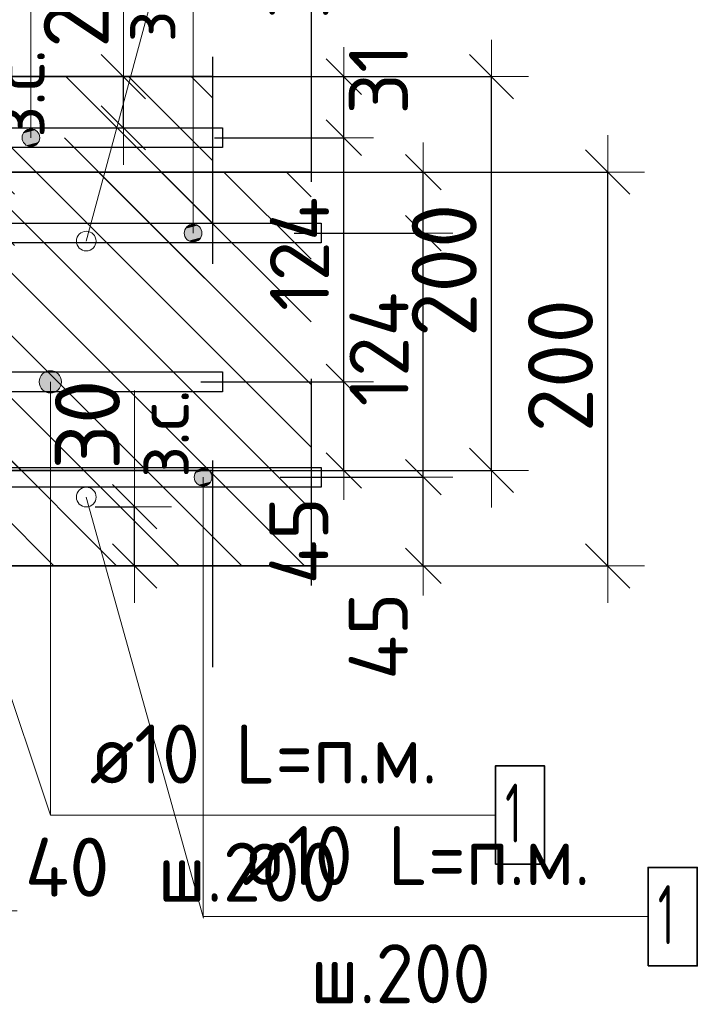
# Model space of a CAD drawing. Header units: metres. Extents: x -38 to 93, y -15 to 21.
# Tile 135 of 195: x 72.481 to 72.825, y 6.161 to 6.661. Entities that reach past the tile are written whole.
import ezdxf

# ---------------------------------------------------------------- set-up
doc = ezdxf.new("R2010")
doc.units = ezdxf.units.M
doc.header["$PDMODE"] = 65
doc.linetypes.add('______4', pattern=[0.135, 0.105, -0.03])
for name, color, linetype, lineweight in [('XR$3$Арм. стержнями верхней зоны', 180, 'Continuous', 35), ('XR$3$Арм. стержнями нижней зоны', 180, 'Continuous', 35), ('XR$3$Арм.стержн. Арматура края', 96, 'Continuous', 35), ('XR$3$ВК__отв в полу 1-2 эт', 220, 'Continuous', 25), ('XR$3$Размерная линия (1)', 7, 'Continuous', 13), ('XR$3$Размерная линия_ общее', 7, 'Continuous', 13), ('XR$5$Арм. стержнями верхней зоны', 180, 'Continuous', 35), ('XR$5$Арм. стержнями нижней зоны', 180, 'Continuous', 35), ('XR$5$Арм.стержн. Арматура края', 96, 'Continuous', 35), ('XR$5$Размерная линия (1)', 7, 'Continuous', 13), ('XR$5$Размерная линия_ общее', 7, 'Continuous', 13)]:
    doc.layers.add(name, color=color, linetype=linetype, lineweight=lineweight)
doc.styles.add('ISOCPEUR', font='txt')
doc.dimstyles.new('DIMSTYLE_10', dxfattribs={"dimtxt": 0.033, "dimasz": 0.0375, "dimexe": 0, "dimexo": 0, "dimgap": 0.0165, "dimtad": 2, "dimdec": 0, "dimlfac": 1000, "dimrnd": 1, "dimzin": 12, "dimdsep": 46, "dimtxsty": 'ISOCPEUR', "dimblk1": 'ALL_ML_STRICH', "dimblk2": 'ALL_ML_STRICH', "dimsah": 1, "dimcen": 0, "dimclrd": 7, "dimclre": 256, "dimclrt": 7, "dimadec": 0, "dimazin": 0, "dimtfac": 1, "dimtdec": 0, "dimtix": 1, "dimtmove": 2, "dimatfit": 3, "dimfxl": 0, "dimtvp": 1.2, "dimtzin": 0, "dimlwd": 0, "dimlwe": -3, "dimarcsym": 0})
doc.dimstyles.new('DIMSTYLE_12', dxfattribs={"dimtxt": 0.03, "dimasz": 0.03, "dimexe": 0, "dimexo": 0, "dimgap": 0.015, "dimtad": 2, "dimdec": 0, "dimlfac": 1000, "dimrnd": 1, "dimzin": 12, "dimdsep": 46, "dimtxsty": 'ISOCPEUR', "dimblk1": 'ALL_ML_STRICH', "dimblk2": 'ALL_ML_STRICH', "dimsah": 1, "dimcen": 0, "dimclrd": 7, "dimclre": 256, "dimclrt": 7, "dimadec": 0, "dimazin": 0, "dimtfac": 1, "dimtdec": 0, "dimtix": 1, "dimtmove": 2, "dimatfit": 3, "dimfxl": 0, "dimtzin": 0, "dimlwd": 0, "dimlwe": -3, "dimarcsym": 0})
doc.dimstyles.new('DIMSTYLE_14', dxfattribs={"dimtxt": 0.03, "dimasz": 0.03, "dimexe": 0, "dimexo": 0, "dimgap": 0.015, "dimtad": 2, "dimdec": 0, "dimlfac": 1000, "dimrnd": 1, "dimzin": 12, "dimdsep": 46, "dimtxsty": 'ISOCPEUR', "dimblk1": 'ALL_ML_STRICH', "dimblk2": 'ALL_ML_STRICH', "dimsah": 1, "dimcen": 0, "dimclrd": 7, "dimclre": 256, "dimclrt": 7, "dimadec": 0, "dimazin": 0, "dimtfac": 1, "dimtdec": 0, "dimtix": 1, "dimtmove": 2, "dimatfit": 3, "dimfxl": 0, "dimtvp": 1.2, "dimtzin": 0, "dimlwd": 0, "dimlwe": -3, "dimarcsym": 0})
doc.dimstyles.new('DIMSTYLE_8', dxfattribs={"dimtxt": 0.033, "dimasz": 0.0375, "dimexe": 0, "dimexo": 0, "dimgap": 0.0165, "dimtad": 2, "dimdec": 0, "dimlfac": 1000, "dimrnd": 1, "dimzin": 12, "dimdsep": 46, "dimtxsty": 'ISOCPEUR', "dimblk1": 'ALL_ML_STRICH', "dimblk2": 'ALL_ML_STRICH', "dimsah": 1, "dimcen": 0, "dimclrd": 7, "dimclre": 256, "dimclrt": 7, "dimadec": 0, "dimazin": 0, "dimtfac": 1, "dimtdec": 0, "dimtix": 1, "dimtmove": 2, "dimatfit": 3, "dimfxl": 0, "dimtzin": 0, "dimlwd": 0, "dimlwe": -3, "dimarcsym": 0})
pattern_1 = [(135, (0, 0), (-0.031819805, -0.031819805), [0.4, -0.05, 0, -0.05]), (135, (-0.01591, -0.01591), (-0.031819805, -0.031819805), [0.8, -0.1, 0.1, -0.1])]

# ---------------------------------------------------------------- blocks, each defined once
blk = doc.blocks.new('ALL_ML_STRICH')
at = {"color": 0, "linetype": 'ByBlock', "lineweight": -2}
for p, q in [((0, -0.5), (0, 0.5)), ((-0.3, -0.3), (0.3, 0.3)), ((-1, 0), (0.5, 0))]:
    blk.add_line(p, q, dxfattribs=at)
blk = doc.blocks.new('*D96')
at = {"layer": 'DEFPOINTS', "color": 7, "linetype": 'Continuous', "lineweight": 13, "transparency": 33554687}
for p in [(72.42436, 6.32345), (72.46432, 6.28345), (72.42436, 6.20821)]:
    blk.add_point(p, dxfattribs=at)
at = {"layer": 'XR$3$Размерная линия (1)', "color": 9, "linetype": 'Continuous', "lineweight": -2, "true_color": 0xc7c7c7, "transparency": 33554687}
for p, q in [((72.42436, 6.30345), (72.42436, 6.20821)), ((72.46432, 6.26345), (72.46432, 6.20821))]:
    blk.add_line(p, q, dxfattribs=at)
at = {"layer": 'XR$3$Размерная линия (1)', "color": 7, "linetype": 'Continuous', "lineweight": -2, "transparency": 33554687}
blk.add_line((72.42436, 6.20821), (72.46432, 6.20821), dxfattribs=at)
at = {"layer": 'XR$3$Размерная линия (1)', "color": 7, "linetype": 'Continuous', "lineweight": 13, "transparency": 33554687, "xscale": 0.03, "yscale": 0.03, "zscale": 0.03, "rotation": 180}
blk.add_blockref('ALL_ML_STRICH', (72.42436, 6.20821), dxfattribs=at)
at = {"layer": 'XR$3$Размерная линия (1)', "color": 7, "linetype": 'Continuous', "lineweight": 13, "transparency": 33554687, "xscale": 0.03, "yscale": 0.03, "zscale": 0.03}
blk.add_blockref('ALL_ML_STRICH', (72.46432, 6.20821), dxfattribs=at)
at = {"layer": 'XR$3$Размерная линия (1)', "color": 7, "linetype": 'Continuous', "lineweight": 13, "transparency": 33554687, "insert": (72.50466, 6.23041), "char_height": 0.03, "width": 0.06, "attachment_point": 5, "style": 'ISOCPEUR'}
blk.add_mtext('\\A1;{40}', dxfattribs=at)
blk = doc.blocks.new('*D119')
at = {"layer": 'DEFPOINTS', "color": 7, "linetype": 'Continuous', "lineweight": 13, "transparency": 33554687}
for p in [(72.60766, 6.58345), (72.60766, 6.38345), (72.7792, 6.38345)]:
    blk.add_point(p, dxfattribs=at)
at = {"layer": 'XR$3$Размерная линия_ общее', "color": 253, "linetype": 'Continuous', "lineweight": -2, "true_color": 0xa0a0a0, "transparency": 33554687}
for p, q in [((72.62766, 6.58345), (72.7792, 6.58345)), ((72.62766, 6.38345), (72.7792, 6.38345))]:
    blk.add_line(p, q, dxfattribs=at)
at = {"layer": 'XR$3$Размерная линия_ общее', "color": 7, "linetype": 'Continuous', "lineweight": -2, "transparency": 33554687}
blk.add_line((72.7792, 6.38345), (72.7792, 6.58345), dxfattribs=at)
at = {"layer": 'XR$3$Размерная линия_ общее', "color": 7, "linetype": 'Continuous', "lineweight": 13, "transparency": 33554687, "xscale": 0.0375, "yscale": 0.0375, "zscale": 0.0375}
for p, rotation in [((72.7792, 6.58345), 90), ((72.7792, 6.38345), 270)]:
    blk.add_blockref('ALL_ML_STRICH', p, dxfattribs=dict(at, rotation=rotation))
at = {"layer": 'XR$3$Размерная линия_ общее', "color": 7, "linetype": 'Continuous', "lineweight": 13, "transparency": 33554687, "insert": (72.7552, 6.4851), "char_height": 0.033, "width": 0.099, "attachment_point": 5, "rotation": 90, "style": 'ISOCPEUR'}
blk.add_mtext('\\A1;{200}', dxfattribs=at)
blk = doc.blocks.new('*D176')
at = {"layer": 'DEFPOINTS', "color": 7, "linetype": 'Continuous', "lineweight": 13, "transparency": 33554687}
for p in [(72.59287, 6.42845), (72.60572, 6.38345), (72.68553, 6.38345)]:
    blk.add_point(p, dxfattribs=at)
at = {"layer": 'XR$3$Размерная линия (1)', "color": 9, "linetype": 'Continuous', "lineweight": -2, "true_color": 0xc7c7c7, "transparency": 33554687}
for p, q in [((72.61287, 6.42845), (72.68553, 6.42845)), ((72.62572, 6.38345), (72.68553, 6.38345))]:
    blk.add_line(p, q, dxfattribs=at)
at = {"layer": 'XR$3$Размерная линия (1)', "color": 7, "linetype": 'Continuous', "lineweight": -2, "transparency": 33554687}
blk.add_line((72.68553, 6.38345), (72.68553, 6.42845), dxfattribs=at)
at = {"layer": 'XR$3$Размерная линия (1)', "color": 7, "linetype": 'Continuous', "lineweight": 13, "transparency": 33554687, "xscale": 0.03, "yscale": 0.03, "zscale": 0.03}
for p, rotation in [((72.68553, 6.42845), 90), ((72.68553, 6.38345), 270)]:
    blk.add_blockref('ALL_ML_STRICH', p, dxfattribs=dict(at, rotation=rotation))
at = {"layer": 'XR$3$Размерная линия (1)', "color": 7, "linetype": 'Continuous', "lineweight": 13, "transparency": 33554687, "insert": (72.66267, 6.34771), "char_height": 0.03, "width": 0.06, "attachment_point": 5, "rotation": 90, "style": 'ISOCPEUR'}
blk.add_mtext('\\A1;{45}', dxfattribs=at)
blk = doc.blocks.new('*D177')
at = {"layer": 'DEFPOINTS', "color": 7, "linetype": 'Continuous', "lineweight": 13, "transparency": 33554687}
for p in [(72.5999, 6.55245), (72.59287, 6.42845), (72.68553, 6.42845)]:
    blk.add_point(p, dxfattribs=at)
at = {"layer": 'XR$3$Размерная линия (1)', "color": 9, "linetype": 'Continuous', "lineweight": -2, "true_color": 0xc7c7c7, "transparency": 33554687}
for p, q in [((72.6199, 6.55245), (72.68553, 6.55245)), ((72.61287, 6.42845), (72.68553, 6.42845))]:
    blk.add_line(p, q, dxfattribs=at)
at = {"layer": 'XR$3$Размерная линия (1)', "color": 7, "linetype": 'Continuous', "lineweight": -2, "transparency": 33554687}
blk.add_line((72.68553, 6.42845), (72.68553, 6.55245), dxfattribs=at)
at = {"layer": 'XR$3$Размерная линия (1)', "color": 7, "linetype": 'Continuous', "lineweight": 13, "transparency": 33554687, "xscale": 0.03, "yscale": 0.03, "zscale": 0.03}
for p, rotation in [((72.68553, 6.55245), 90), ((72.68553, 6.42845), 270)]:
    blk.add_blockref('ALL_ML_STRICH', p, dxfattribs=dict(at, rotation=rotation))
at = {"layer": 'XR$3$Размерная линия (1)', "color": 7, "linetype": 'Continuous', "lineweight": 13, "transparency": 33554687, "insert": (72.66303, 6.49345), "char_height": 0.03, "width": 0.09, "attachment_point": 5, "rotation": 90, "style": 'ISOCPEUR'}
blk.add_mtext('\\A1;{124}', dxfattribs=at)
blk = doc.blocks.new('*D178')
at = {"layer": 'DEFPOINTS', "color": 7, "linetype": 'Continuous', "lineweight": 13, "transparency": 33554687}
for p in [(72.58203, 6.58345), (72.5999, 6.55245), (72.68553, 6.55245)]:
    blk.add_point(p, dxfattribs=at)
at = {"layer": 'XR$3$Размерная линия (1)', "color": 9, "linetype": 'Continuous', "lineweight": -2, "true_color": 0xc7c7c7, "transparency": 33554687}
for p, q in [((72.60203, 6.58345), (72.68553, 6.58345)), ((72.6199, 6.55245), (72.68553, 6.55245))]:
    blk.add_line(p, q, dxfattribs=at)
at = {"layer": 'XR$3$Размерная линия (1)', "color": 7, "linetype": 'Continuous', "lineweight": -2, "transparency": 33554687}
blk.add_line((72.68553, 6.55245), (72.68553, 6.58345), dxfattribs=at)
at = {"layer": 'XR$3$Размерная линия (1)', "color": 7, "linetype": 'Continuous', "lineweight": 13, "transparency": 33554687, "xscale": 0.03, "yscale": 0.03, "zscale": 0.03}
for p, rotation in [((72.68553, 6.58345), 90), ((72.68553, 6.55245), 270)]:
    blk.add_blockref('ALL_ML_STRICH', p, dxfattribs=dict(at, rotation=rotation))
at = {"layer": 'XR$3$Размерная линия (1)', "color": 7, "linetype": 'Continuous', "lineweight": 13, "transparency": 33554687, "insert": (72.66279, 6.63074), "char_height": 0.03, "width": 0.06, "attachment_point": 5, "rotation": 90, "style": 'ISOCPEUR'}
blk.add_mtext('\\A1;{31}', dxfattribs=at)
blk = doc.blocks.new('*D179')
at = {"layer": 'DEFPOINTS', "color": 7, "linetype": 'Continuous', "lineweight": 13, "transparency": 33554687}
for p in [(72.42673, 6.58345), (72.42673, 6.55745), (72.46671, 6.55745)]:
    blk.add_point(p, dxfattribs=at)
at = {"layer": 'XR$3$Размерная линия_ общее', "color": 253, "linetype": 'Continuous', "lineweight": -2, "true_color": 0xa0a0a0, "transparency": 33554687}
for p, q in [((72.44673, 6.58345), (72.46671, 6.58345)), ((72.44673, 6.55745), (72.46671, 6.55745))]:
    blk.add_line(p, q, dxfattribs=at)
at = {"layer": 'XR$3$Размерная линия_ общее', "color": 7, "linetype": 'Continuous', "lineweight": -2, "transparency": 33554687}
blk.add_line((72.46671, 6.55745), (72.46671, 6.58345), dxfattribs=at)
at = {"layer": 'XR$3$Размерная линия_ общее', "color": 7, "linetype": 'Continuous', "lineweight": 13, "transparency": 33554687, "xscale": 0.0375, "yscale": 0.0375, "zscale": 0.0375}
for p, rotation in [((72.46671, 6.58345), 90), ((72.46671, 6.55745), 270)]:
    blk.add_blockref('ALL_ML_STRICH', p, dxfattribs=dict(at, rotation=rotation))
at = {"layer": 'XR$3$Размерная линия_ общее', "color": 7, "linetype": 'Continuous', "lineweight": 13, "transparency": 33554687, "insert": (72.46625, 6.60081), "char_height": 0.027, "width": 0.00135, "attachment_point": 1, "rotation": 90, "line_spacing_factor": 0.60241, "style": 'ISOCPEUR'}
blk.add_mtext('з.с.', dxfattribs=at)
at = {"layer": 'XR$3$Размерная линия_ общее', "color": 7, "linetype": 'Continuous', "lineweight": 13, "transparency": 33554687, "insert": (72.44271, 6.62117), "char_height": 0.033, "width": 0.066, "attachment_point": 5, "rotation": 90, "style": 'ISOCPEUR'}
blk.add_mtext('\\A1;{26}', dxfattribs=at)
blk = doc.blocks.new('*D319')
at = {"layer": 'DEFPOINTS', "color": 7, "linetype": 'Continuous', "lineweight": 13, "transparency": 33554687}
for p in [(72.49895, 6.41345), (72.49895, 6.38345), (72.53893, 6.38345)]:
    blk.add_point(p, dxfattribs=at)
at = {"layer": 'XR$3$Размерная линия_ общее', "color": 253, "linetype": 'Continuous', "lineweight": -2, "true_color": 0xa0a0a0, "transparency": 33554687}
for p, q in [((72.51895, 6.41345), (72.53893, 6.41345)), ((72.51895, 6.38345), (72.53893, 6.38345))]:
    blk.add_line(p, q, dxfattribs=at)
at = {"layer": 'XR$3$Размерная линия_ общее', "color": 7, "linetype": 'Continuous', "lineweight": -2, "transparency": 33554687}
blk.add_line((72.53893, 6.38345), (72.53893, 6.41345), dxfattribs=at)
at = {"layer": 'XR$3$Размерная линия_ общее', "color": 7, "linetype": 'Continuous', "lineweight": 13, "transparency": 33554687, "xscale": 0.0375, "yscale": 0.0375, "zscale": 0.0375}
for p, rotation in [((72.53893, 6.41345), 90), ((72.53893, 6.38345), 270)]:
    blk.add_blockref('ALL_ML_STRICH', p, dxfattribs=dict(at, rotation=rotation))
at = {"layer": 'XR$3$Размерная линия_ общее', "color": 7, "linetype": 'Continuous', "lineweight": 13, "transparency": 33554687, "insert": (72.53948, 6.42811), "char_height": 0.027, "width": 0.00135, "attachment_point": 1, "rotation": 90, "line_spacing_factor": 0.60241, "style": 'ISOCPEUR'}
blk.add_mtext('з.с.', dxfattribs=at)
at = {"layer": 'XR$3$Размерная линия_ общее', "color": 7, "linetype": 'Continuous', "lineweight": 13, "transparency": 33554687, "insert": (72.51493, 6.45517), "char_height": 0.033, "width": 0.066, "attachment_point": 5, "rotation": 90, "style": 'ISOCPEUR'}
blk.add_mtext('\\A1;{30}', dxfattribs=at)
blk = doc.blocks.new('*D506')
at = {"layer": 'DEFPOINTS', "color": 7, "linetype": 'Continuous', "lineweight": 13, "transparency": 33554687}
for p in [(72.54861, 6.63192), (72.54861, 6.43192), (72.72016, 6.43192)]:
    blk.add_point(p, dxfattribs=at)
at = {"layer": 'XR$5$Размерная линия_ общее', "color": 253, "linetype": 'Continuous', "lineweight": -2, "true_color": 0xa0a0a0, "transparency": 33554687}
for p, q in [((72.56861, 6.63192), (72.72016, 6.63192)), ((72.56861, 6.43192), (72.72016, 6.43192))]:
    blk.add_line(p, q, dxfattribs=at)
at = {"layer": 'XR$5$Размерная линия_ общее', "color": 7, "linetype": 'Continuous', "lineweight": -2, "transparency": 33554687}
blk.add_line((72.72016, 6.43192), (72.72016, 6.63192), dxfattribs=at)
at = {"layer": 'XR$5$Размерная линия_ общее', "color": 7, "linetype": 'Continuous', "lineweight": 13, "transparency": 33554687, "xscale": 0.0375, "yscale": 0.0375, "zscale": 0.0375}
for p, rotation in [((72.72016, 6.63192), 90), ((72.72016, 6.43192), 270)]:
    blk.add_blockref('ALL_ML_STRICH', p, dxfattribs=dict(at, rotation=rotation))
at = {"layer": 'XR$5$Размерная линия_ общее', "color": 7, "linetype": 'Continuous', "lineweight": 13, "transparency": 33554687, "insert": (72.69616, 6.53357), "char_height": 0.033, "width": 0.099, "attachment_point": 5, "rotation": 90, "style": 'ISOCPEUR'}
blk.add_mtext('\\A1;{200}', dxfattribs=at)
blk = doc.blocks.new('*D617')
at = {"layer": 'DEFPOINTS', "color": 7, "linetype": 'Continuous', "lineweight": 13, "transparency": 33554687}
for p in [(72.5525, 6.47692), (72.56535, 6.43192), (72.64516, 6.43192)]:
    blk.add_point(p, dxfattribs=at)
at = {"layer": 'XR$5$Размерная линия (1)', "color": 9, "linetype": 'Continuous', "lineweight": -2, "true_color": 0xc7c7c7, "transparency": 33554687}
for p, q in [((72.5725, 6.47692), (72.64516, 6.47692)), ((72.58535, 6.43192), (72.64516, 6.43192))]:
    blk.add_line(p, q, dxfattribs=at)
at = {"layer": 'XR$5$Размерная линия (1)', "color": 7, "linetype": 'Continuous', "lineweight": -2, "transparency": 33554687}
blk.add_line((72.64516, 6.43192), (72.64516, 6.47692), dxfattribs=at)
at = {"layer": 'XR$5$Размерная линия (1)', "color": 7, "linetype": 'Continuous', "lineweight": 13, "transparency": 33554687, "xscale": 0.03, "yscale": 0.03, "zscale": 0.03}
for p, rotation in [((72.64516, 6.47692), 90), ((72.64516, 6.43192), 270)]:
    blk.add_blockref('ALL_ML_STRICH', p, dxfattribs=dict(at, rotation=rotation))
at = {"layer": 'XR$5$Размерная линия (1)', "color": 7, "linetype": 'Continuous', "lineweight": 13, "transparency": 33554687, "insert": (72.6223, 6.39618), "char_height": 0.03, "width": 0.06, "attachment_point": 5, "rotation": 90, "style": 'ISOCPEUR'}
blk.add_mtext('\\A1;{45}', dxfattribs=at)
blk = doc.blocks.new('*D618')
at = {"layer": 'DEFPOINTS', "color": 7, "linetype": 'Continuous', "lineweight": 13, "transparency": 33554687}
for p in [(72.55952, 6.60092), (72.5525, 6.47692), (72.64516, 6.47692)]:
    blk.add_point(p, dxfattribs=at)
at = {"layer": 'XR$5$Размерная линия (1)', "color": 9, "linetype": 'Continuous', "lineweight": -2, "true_color": 0xc7c7c7, "transparency": 33554687}
for p, q in [((72.57952, 6.60092), (72.64516, 6.60092)), ((72.5725, 6.47692), (72.64516, 6.47692))]:
    blk.add_line(p, q, dxfattribs=at)
at = {"layer": 'XR$5$Размерная линия (1)', "color": 7, "linetype": 'Continuous', "lineweight": -2, "transparency": 33554687}
blk.add_line((72.64516, 6.47692), (72.64516, 6.60092), dxfattribs=at)
at = {"layer": 'XR$5$Размерная линия (1)', "color": 7, "linetype": 'Continuous', "lineweight": 13, "transparency": 33554687, "xscale": 0.03, "yscale": 0.03, "zscale": 0.03}
for p, rotation in [((72.64516, 6.60092), 90), ((72.64516, 6.47692), 270)]:
    blk.add_blockref('ALL_ML_STRICH', p, dxfattribs=dict(at, rotation=rotation))
at = {"layer": 'XR$5$Размерная линия (1)', "color": 7, "linetype": 'Continuous', "lineweight": 13, "transparency": 33554687, "insert": (72.62266, 6.54192), "char_height": 0.03, "width": 0.09, "attachment_point": 5, "rotation": 90, "style": 'ISOCPEUR'}
blk.add_mtext('\\A1;{124}', dxfattribs=at)
blk = doc.blocks.new('*D619')
at = {"layer": 'DEFPOINTS', "color": 7, "linetype": 'Continuous', "lineweight": 13, "transparency": 33554687}
for p in [(72.54165, 6.63192), (72.55952, 6.60092), (72.64516, 6.60092)]:
    blk.add_point(p, dxfattribs=at)
at = {"layer": 'XR$5$Размерная линия (1)', "color": 9, "linetype": 'Continuous', "lineweight": -2, "true_color": 0xc7c7c7, "transparency": 33554687}
for p, q in [((72.56165, 6.63192), (72.64516, 6.63192)), ((72.57952, 6.60092), (72.64516, 6.60092))]:
    blk.add_line(p, q, dxfattribs=at)
at = {"layer": 'XR$5$Размерная линия (1)', "color": 7, "linetype": 'Continuous', "lineweight": -2, "transparency": 33554687}
blk.add_line((72.64516, 6.60092), (72.64516, 6.63192), dxfattribs=at)
at = {"layer": 'XR$5$Размерная линия (1)', "color": 7, "linetype": 'Continuous', "lineweight": 13, "transparency": 33554687, "xscale": 0.03, "yscale": 0.03, "zscale": 0.03}
for p, rotation in [((72.64516, 6.63192), 90), ((72.64516, 6.60092), 270)]:
    blk.add_blockref('ALL_ML_STRICH', p, dxfattribs=dict(at, rotation=rotation))
at = {"layer": 'XR$5$Размерная линия (1)', "color": 7, "linetype": 'Continuous', "lineweight": 13, "transparency": 33554687, "insert": (72.62242, 6.67921), "char_height": 0.03, "width": 0.06, "attachment_point": 5, "rotation": 90, "style": 'ISOCPEUR'}
blk.add_mtext('\\A1;{31}', dxfattribs=at)
blk = doc.blocks.new('*D652')
at = {"layer": 'DEFPOINTS', "color": 7, "linetype": 'Continuous', "lineweight": 13, "transparency": 33554687}
for p in [(72.49323, 6.63192), (72.49323, 6.60592), (72.53322, 6.60592)]:
    blk.add_point(p, dxfattribs=at)
at = {"layer": 'XR$5$Размерная линия_ общее', "color": 253, "linetype": 'Continuous', "lineweight": -2, "true_color": 0xa0a0a0, "transparency": 33554687}
for p, q in [((72.51323, 6.63192), (72.53322, 6.63192)), ((72.51323, 6.60592), (72.53322, 6.60592))]:
    blk.add_line(p, q, dxfattribs=at)
at = {"layer": 'XR$5$Размерная линия_ общее', "color": 7, "linetype": 'Continuous', "lineweight": -2, "transparency": 33554687}
blk.add_line((72.53322, 6.60592), (72.53322, 6.63192), dxfattribs=at)
at = {"layer": 'XR$5$Размерная линия_ общее', "color": 7, "linetype": 'Continuous', "lineweight": 13, "transparency": 33554687, "xscale": 0.0375, "yscale": 0.0375, "zscale": 0.0375}
for p, rotation in [((72.53322, 6.63192), 90), ((72.53322, 6.60592), 270)]:
    blk.add_blockref('ALL_ML_STRICH', p, dxfattribs=dict(at, rotation=rotation))
at = {"layer": 'XR$5$Размерная линия_ общее', "color": 7, "linetype": 'Continuous', "lineweight": 13, "transparency": 33554687, "insert": (72.53275, 6.64929), "char_height": 0.027, "width": 0.00135, "attachment_point": 1, "rotation": 90, "line_spacing_factor": 0.60241, "style": 'ISOCPEUR'}
blk.add_mtext('з.с.', dxfattribs=at)
at = {"layer": 'XR$5$Размерная линия_ общее', "color": 7, "linetype": 'Continuous', "lineweight": 13, "transparency": 33554687, "insert": (72.50922, 6.66965), "char_height": 0.033, "width": 0.066, "attachment_point": 5, "rotation": 90, "style": 'ISOCPEUR'}
blk.add_mtext('\\A1;{26}', dxfattribs=at)

msp = doc.modelspace()

# ---------------------------------------------------------------- hatches: boundary and pattern name
at = {"linetype": 'Continuous', "lineweight": 13, "transparency": 33554687}
h = msp.add_hatch(dxfattribs=at)
h.set_pattern_fill('__________540', scale=0.015, style=0, pattern_type=2)
h.set_pattern_definition(pattern_1)
h.paths.add_polyline_path([(72.12578, 6.63192), (72.12578, 6.43192), (72.57861, 6.43192), (72.57861, 6.63192)], flags=0)
h = msp.add_hatch(dxfattribs=at)
h.set_pattern_fill('__________540', scale=0.015, style=0, pattern_type=2)
h.set_pattern_definition(pattern_1)
h.paths.add_polyline_path([(72.21432, 6.58345), (72.21432, 6.38345), (72.62859, 6.38345), (72.62859, 6.58345)], flags=0)
at = {"layer": 'XR$3$Арм. стержнями верхней зоны', "linetype": 'Continuous', "lineweight": 13, "transparency": 33554687}
for points in [[(72.57086, 6.55632), (72.56636, 6.55632), (72.56474, 6.5547)], [(72.57086, 6.55632), (72.56474, 6.5547), (72.57248, 6.5547)], [(72.56636, 6.55632), (72.57086, 6.55632), (72.56861, 6.55695)], [(72.57248, 6.5547), (72.56474, 6.5547), (72.56411, 6.55245)], [(72.57248, 6.5547), (72.56411, 6.55245), (72.57311, 6.55245)], [(72.57311, 6.55245), (72.56411, 6.55245), (72.56474, 6.5502)], [(72.57311, 6.55245), (72.56474, 6.5502), (72.57248, 6.5502)], [(72.57248, 6.5502), (72.56474, 6.5502), (72.56636, 6.54858)], [(72.57248, 6.5502), (72.56636, 6.54858), (72.57086, 6.54858)], [(72.57086, 6.54858), (72.56636, 6.54858), (72.56861, 6.54795)]]:
    msp.add_hatch(color=7, dxfattribs=at).paths.add_polyline_path(points)
at = {"layer": 'XR$3$Арм. стержнями нижней зоны', "linetype": 'Continuous', "lineweight": 13, "transparency": 33554687}
for points in [[(72.56983, 6.4307), (72.57757, 6.4307), (72.57595, 6.43232)], [(72.56983, 6.4307), (72.57595, 6.43232), (72.57145, 6.43232)], [(72.57145, 6.43232), (72.57595, 6.43232), (72.5737, 6.43295)], [(72.5692, 6.42845), (72.5782, 6.42845), (72.57757, 6.4307)], [(72.5692, 6.42845), (72.57757, 6.4307), (72.56983, 6.4307)], [(72.56983, 6.4262), (72.5782, 6.42845), (72.5692, 6.42845)], [(72.56983, 6.4262), (72.57757, 6.4262), (72.5782, 6.42845)], [(72.57145, 6.42458), (72.57757, 6.4262), (72.56983, 6.4262)], [(72.57145, 6.42458), (72.57595, 6.42458), (72.57757, 6.4262)], [(72.57595, 6.42458), (72.57145, 6.42458), (72.5737, 6.42395)]]:
    msp.add_hatch(color=7, dxfattribs=at).paths.add_polyline_path(points)
at = {"layer": 'XR$5$Арм. стержнями верхней зоны', "linetype": 'Continuous', "lineweight": 13, "transparency": 33554687}
for points in [[(72.49012, 6.60317), (72.48238, 6.60317), (72.48175, 6.60092)], [(72.49012, 6.60317), (72.48175, 6.60092), (72.49075, 6.60092)], [(72.4885, 6.60479), (72.484, 6.60479), (72.48238, 6.60317)], [(72.4885, 6.60479), (72.48238, 6.60317), (72.49012, 6.60317)], [(72.484, 6.60479), (72.4885, 6.60479), (72.48625, 6.60542)], [(72.49075, 6.60092), (72.48175, 6.60092), (72.48238, 6.59867)], [(72.49075, 6.60092), (72.48238, 6.59867), (72.49012, 6.59867)], [(72.49012, 6.59867), (72.48238, 6.59867), (72.484, 6.59705)], [(72.49012, 6.59867), (72.484, 6.59705), (72.4885, 6.59705)], [(72.4885, 6.59705), (72.484, 6.59705), (72.48625, 6.59642)]]:
    msp.add_hatch(color=7, dxfattribs=at).paths.add_polyline_path(points)
at = {"layer": 'XR$5$Арм. стержнями нижней зоны', "linetype": 'Continuous', "lineweight": 13, "transparency": 33554687}
for points in [[(72.4913, 6.47974), (72.50097, 6.47974), (72.49895, 6.48176)], [(72.4913, 6.47974), (72.49895, 6.48176), (72.49332, 6.48176)], [(72.49332, 6.48176), (72.49895, 6.48176), (72.49614, 6.48255)], [(72.49051, 6.47692), (72.50176, 6.47692), (72.50097, 6.47974)], [(72.49051, 6.47692), (72.50097, 6.47974), (72.4913, 6.47974)], [(72.4913, 6.47411), (72.50176, 6.47692), (72.49051, 6.47692)], [(72.4913, 6.47411), (72.50097, 6.47411), (72.50176, 6.47692)], [(72.49332, 6.47209), (72.50097, 6.47411), (72.4913, 6.47411)], [(72.49332, 6.47209), (72.49895, 6.47209), (72.50097, 6.47411)], [(72.49895, 6.47209), (72.49332, 6.47209), (72.49614, 6.4713)]]:
    msp.add_hatch(color=7, dxfattribs=at).paths.add_polyline_path(points)

# ---------------------------------------------------------------- linework, layer by layer
at = {"color": 7, "linetype": '______4', "lineweight": 25, "transparency": 33554687}
for p, q in [((72.57861, 6.33192), (72.57861, 6.73192)), ((72.62859, 6.68345), (72.62859, 6.28345))]:
    msp.add_line(p, q, dxfattribs=at)
at = {"color": 7, "linetype": 'Continuous', "lineweight": 13, "transparency": 33554687}
for p, q in [((72.53322, 6.63192), (72.53322, 6.69192)), ((72.53893, 6.41345), (72.53893, 6.47245)), ((72.4258, 6.46687), (72.49614, 6.25688))]:
    msp.add_line(p, q, dxfattribs=at)
at = {"color": 7, "linetype": 'Continuous', "lineweight": 35, "transparency": 33554687}
for p, q in [((72.57861, 6.63192), (72.12578, 6.63192)), ((72.62859, 6.58345), (72.21432, 6.58345)), ((72.37577, 6.43192), (72.57861, 6.43192)), ((72.46432, 6.38345), (72.62859, 6.38345))]:
    msp.add_line(p, q, dxfattribs=at)
at = {"color": 7, "linetype": 'Continuous', "lineweight": 13, "transparency": 33554687}
for centre in [(72.51432, 6.5484), (72.51436, 6.4184)]:
    msp.add_circle(centre, 0.005, dxfattribs=at)
at = {"layer": 'XR$3$Арм. стержнями верхней зоны', "color": 7, "linetype": 'Continuous', "lineweight": 13, "transparency": 33554687}
for p, q in [((72.56861, 6.74797), (72.56861, 6.55245)), ((72.56861, 6.55695), (72.56861, 6.55695)), ((72.56411, 6.55245), (72.56411, 6.55245)), ((72.57311, 6.55245), (72.57311, 6.55245)), ((72.56861, 6.54795), (72.56861, 6.54795))]:
    msp.add_line(p, q, dxfattribs=at)
at = {"layer": 'XR$3$Арм. стержнями верхней зоны', "color": 4, "linetype": 'Continuous', "lineweight": 25, "transparency": 33554687}
msp.add_lwpolyline([(72.23932, 6.55745), (72.63359, 6.55745), (72.63359, 6.54745), (72.23932, 6.54745), (72.23932, 6.55745)], dxfattribs=at)
msp.add_lwpolyline([(72.23932, 6.55745), (72.63359, 6.55745), (72.63359, 6.54745), (72.23932, 6.54745), (72.23932, 6.55745)], dxfattribs=at)
at = {"layer": 'XR$3$Арм. стержнями верхней зоны', "color": 7, "linetype": 'Continuous', "lineweight": 13, "transparency": 33554687}
msp.add_circle((72.56861, 6.55245), 0.0045, dxfattribs=at)
at = {"layer": 'XR$3$Арм. стержнями нижней зоны', "color": 7, "linetype": 'Continuous', "lineweight": 13, "transparency": 33554687}
for p, q in [((72.5737, 6.43295), (72.5737, 6.43295)), ((72.5692, 6.42845), (72.5692, 6.42845)), ((72.5737, 6.20529), (72.5737, 6.42845)), ((72.5782, 6.42845), (72.5782, 6.42845)), ((72.5737, 6.42395), (72.5737, 6.42395)), ((72.5737, 6.20529), (72.7997, 6.20529))]:
    msp.add_line(p, q, dxfattribs=at)
at = {"layer": 'XR$3$Арм. стержнями нижней зоны', "color": 4, "linetype": 'Continuous', "lineweight": 25, "transparency": 33554687}
msp.add_lwpolyline([(72.23932, 6.43345), (72.63359, 6.43345), (72.63359, 6.42345), (72.23932, 6.42345), (72.23932, 6.43345)], dxfattribs=at)
msp.add_lwpolyline([(72.23932, 6.43345), (72.63359, 6.43345), (72.63359, 6.42345), (72.23932, 6.42345), (72.23932, 6.43345)], dxfattribs=at)
at = {"layer": 'XR$3$Арм. стержнями нижней зоны', "color": 7, "linetype": 'Continuous', "lineweight": 35, "transparency": 33554687}
msp.add_lwpolyline([(72.7997, 6.18029), (72.8247, 6.18029), (72.8247, 6.23029), (72.7997, 6.23029), (72.7997, 6.18029)], dxfattribs=at)
at = {"layer": 'XR$3$Арм. стержнями нижней зоны', "color": 7, "linetype": 'Continuous', "lineweight": 13, "transparency": 33554687}
msp.add_circle((72.5737, 6.42845), 0.0045, dxfattribs=at)
at = {"layer": 'XR$3$Арм.стержн. Арматура края', "color": 4, "linetype": 'Continuous', "lineweight": 25, "transparency": 33554687}
for points in [[(72.26789, 6.55745), (72.63359, 6.55745), (72.63359, 6.54745), (72.26858, 6.54745)], [(72.26789, 6.55745), (72.63359, 6.55745), (72.63359, 6.54745), (72.26858, 6.54745)], [(72.26858, 6.43345), (72.63359, 6.43345), (72.63359, 6.42345)], [(72.26858, 6.43345), (72.63359, 6.43345), (72.63359, 6.42345)], [(72.63359, 6.42345), (72.26789, 6.42345)], [(72.63359, 6.42345), (72.26789, 6.42345)]]:
    msp.add_lwpolyline(points, dxfattribs=at)
at = {"layer": 'XR$3$ВК__отв в полу 1-2 эт', "color": 7, "linetype": 'Continuous', "lineweight": 13, "transparency": 33554687}
for p, q in [((72.51432, 6.5484), (72.56858, 6.74899)), ((72.51436, 6.4184), (72.57382, 6.20447))]:
    msp.add_line(p, q, dxfattribs=at)
at = {"layer": 'XR$5$Арм. стержнями верхней зоны', "color": 7, "linetype": 'Continuous', "lineweight": 13, "transparency": 33554687}
for p, q in [((72.48625, 6.80286), (72.48625, 6.60092)), ((72.48625, 6.60542), (72.48625, 6.60542)), ((72.48175, 6.60092), (72.48175, 6.60092)), ((72.48625, 6.59642), (72.48625, 6.59642)), ((72.49075, 6.60092), (72.49075, 6.60092))]:
    msp.add_line(p, q, dxfattribs=at)
at = {"layer": 'XR$5$Арм. стержнями верхней зоны', "color": 4, "linetype": 'Continuous', "lineweight": 25, "transparency": 33554687}
msp.add_lwpolyline([(72.15077, 6.60592), (72.58361, 6.60592), (72.58361, 6.59592), (72.15077, 6.59592), (72.15077, 6.60592)], dxfattribs=at)
at = {"layer": 'XR$5$Арм. стержнями верхней зоны', "color": 7, "linetype": 'Continuous', "lineweight": 13, "transparency": 33554687}
msp.add_circle((72.48625, 6.60092), 0.0045, dxfattribs=at)
at = {"layer": 'XR$5$Арм. стержнями нижней зоны', "color": 7, "linetype": 'Continuous', "lineweight": 13, "transparency": 33554687}
for p, q in [((72.49614, 6.48255), (72.49614, 6.48255)), ((72.49051, 6.47692), (72.49051, 6.47692)), ((72.49614, 6.25688), (72.49614, 6.47692)), ((72.50176, 6.47692), (72.50176, 6.47692)), ((72.49614, 6.4713), (72.49614, 6.4713)), ((72.49614, 6.25688), (72.72214, 6.25688))]:
    msp.add_line(p, q, dxfattribs=at)
at = {"layer": 'XR$5$Арм. стержнями нижней зоны', "color": 4, "linetype": 'Continuous', "lineweight": 25, "transparency": 33554687}
msp.add_lwpolyline([(72.15077, 6.48192), (72.58361, 6.48192), (72.58361, 6.47192), (72.15077, 6.47192), (72.15077, 6.48192)], dxfattribs=at)
at = {"layer": 'XR$5$Арм. стержнями нижней зоны', "color": 7, "linetype": 'Continuous', "lineweight": 35, "transparency": 33554687}
msp.add_lwpolyline([(72.72214, 6.23188), (72.74714, 6.23188), (72.74714, 6.28188), (72.72214, 6.28188), (72.72214, 6.23188)], dxfattribs=at)
at = {"layer": 'XR$5$Арм. стержнями нижней зоны', "color": 7, "linetype": 'Continuous', "lineweight": 13, "transparency": 33554687}
msp.add_circle((72.49614, 6.47692), 0.00563, dxfattribs=at)
at = {"layer": 'XR$5$Арм.стержн. Арматура края', "color": 4, "linetype": 'Continuous', "lineweight": 25, "transparency": 33554687}
for points in [[(72.17933, 6.60592), (72.58361, 6.60592), (72.58361, 6.59592), (72.18002, 6.59592)], [(72.18002, 6.48192), (72.58361, 6.48192), (72.58361, 6.47192)], [(72.58361, 6.47192), (72.17933, 6.47192)]]:
    msp.add_lwpolyline(points, dxfattribs=at)

# ---------------------------------------------------------------- texts
at = {"layer": 'XR$3$Арм. стержнями нижней зоны', "color": 7, "linetype": 'Continuous', "lineweight": 25, "transparency": 33554687, "char_height": 0.03, "attachment_point": 7, "style": 'ISOCPEUR'}
for s, insert, width in [('\\W0.94;ø10 L=п.м.', (72.5937, 6.22129), 0.1999831), ('\\W0.56;1', (72.8047, 6.19129), 0.0233333), ('\\W0.95;ш.200 ', (72.6282, 6.16129), 0.1311996)]:
    msp.add_mtext(s, dxfattribs=dict(at, insert=insert, width=width))
at = {"layer": 'XR$5$Арм. стержнями нижней зоны', "color": 7, "linetype": 'Continuous', "lineweight": 25, "transparency": 33554687, "char_height": 0.03, "attachment_point": 7, "style": 'ISOCPEUR'}
for s, insert, width in [('\\W0.94;ø10 L=п.м.', (72.51614, 6.27288), 0.199983), ('\\W0.56;1', (72.72714, 6.24288), 0.0233333), ('\\W0.95;ш.200 ', (72.55064, 6.21288), 0.1311997)]:
    msp.add_mtext(s, dxfattribs=dict(at, insert=insert, width=width))

# ---------------------------------------------------------------- dimensions: what is measured, and where the dimension line sits
at = {"layer": 'XR$3$Размерная линия (1)', "color": 7, "linetype": 'Continuous', "lineweight": 13, "transparency": 33554687}
for base, p1, p2, dimstyle, picture, middle in [((72.68553, 6.58345), (72.6199, 6.55245), (72.60203, 6.58345), 'DIMSTYLE_14', '*D178', (72.66279, 6.63074)), ((72.68553, 6.55245), (72.61287, 6.42845), (72.6199, 6.55245), 'DIMSTYLE_12', '*D177', (72.66303, 6.49345)), ((72.68553, 6.42845), (72.62572, 6.38345), (72.61287, 6.42845), 'DIMSTYLE_14', '*D176', (72.66267, 6.34771))]:
    dim = msp.add_linear_dim(base=base, p1=p1, p2=p2, angle=90, dimstyle=dimstyle, override={"dimpost": '<>', "dimclrd": 7, "dimclre": 9, "dimclrt": 7, "dimlwd": 0, "dimlwe": 65533}, dxfattribs=at)
    dim.commit()
    dim.dimension.update_dxf_attribs({"geometry": picture, "text_midpoint": middle, "dimtype": 160})
dim = msp.add_linear_dim(base=(72.46432, 6.20821), p1=(72.42436, 6.30345), p2=(72.46432, 6.26345), dimstyle='DIMSTYLE_14', override={"dimpost": '<>', "dimclrd": 7, "dimclre": 9, "dimclrt": 7, "dimlwd": 0, "dimlwe": 65533}, dxfattribs=at)
dim.commit()
dim.dimension.update_dxf_attribs({"geometry": '*D96', "text_midpoint": (72.50466, 6.23041), "dimtype": 160})
at = {"layer": 'XR$3$Размерная линия_ общее', "color": 7, "linetype": 'Continuous', "lineweight": 13, "transparency": 33554687}
for base, p1, p2, picture, middle in [((72.46671, 6.58345), (72.44673, 6.55745), (72.44673, 6.58345), '*D179', (72.44271, 6.62117)), ((72.53893, 6.41345), (72.51895, 6.38345), (72.51895, 6.41345), '*D319', (72.51493, 6.45517))]:
    dim = msp.add_linear_dim(base=base, p1=p1, p2=p2, angle=90, text='<>\\Xз.с.', dimstyle='DIMSTYLE_10', override={"dimpost": '<>', "dimclrd": 7, "dimclre": 253, "dimclrt": 7, "dimlwd": 0, "dimlwe": 65533}, dxfattribs=at)
    dim.commit()
    dim.dimension.update_dxf_attribs({"geometry": picture, "text_midpoint": middle, "dimtype": 160})
dim = msp.add_linear_dim(base=(72.7792, 6.58345), p1=(72.62766, 6.38345), p2=(72.62766, 6.58345), angle=90, dimstyle='DIMSTYLE_8', override={"dimpost": '<>', "dimclrd": 7, "dimclre": 253, "dimclrt": 7, "dimlwd": 0, "dimlwe": 65533}, dxfattribs=at)
dim.commit()
dim.dimension.update_dxf_attribs({"geometry": '*D119', "text_midpoint": (72.7552, 6.4851), "dimtype": 160})
at = {"layer": 'XR$5$Размерная линия (1)', "color": 7, "linetype": 'Continuous', "lineweight": 13, "transparency": 33554687}
for base, p1, p2, dimstyle, picture, middle in [((72.64516, 6.63192), (72.57952, 6.60092), (72.56165, 6.63192), 'DIMSTYLE_14', '*D619', (72.62242, 6.67921)), ((72.64516, 6.60092), (72.5725, 6.47692), (72.57952, 6.60092), 'DIMSTYLE_12', '*D618', (72.62266, 6.54192)), ((72.64516, 6.47692), (72.58535, 6.43192), (72.5725, 6.47692), 'DIMSTYLE_14', '*D617', (72.6223, 6.39618))]:
    dim = msp.add_linear_dim(base=base, p1=p1, p2=p2, angle=90, dimstyle=dimstyle, override={"dimpost": '<>', "dimclrd": 7, "dimclre": 9, "dimclrt": 7, "dimlwd": 0, "dimlwe": 65533}, dxfattribs=at)
    dim.commit()
    dim.dimension.update_dxf_attribs({"geometry": picture, "text_midpoint": middle, "dimtype": 160})
at = {"layer": 'XR$5$Размерная линия_ общее', "color": 7, "linetype": 'Continuous', "lineweight": 13, "transparency": 33554687}
dim = msp.add_linear_dim(base=(72.53322, 6.63192), p1=(72.51323, 6.60592), p2=(72.51323, 6.63192), angle=90, text='<>\\Xз.с.', dimstyle='DIMSTYLE_10', override={"dimpost": '<>', "dimclrd": 7, "dimclre": 253, "dimclrt": 7, "dimlwd": 0, "dimlwe": 65533}, dxfattribs=at)
dim.commit()
dim.dimension.update_dxf_attribs({"geometry": '*D652', "text_midpoint": (72.50922, 6.66965), "dimtype": 160})
dim = msp.add_linear_dim(base=(72.72016, 6.63192), p1=(72.56861, 6.43192), p2=(72.56861, 6.63192), angle=90, dimstyle='DIMSTYLE_8', override={"dimpost": '<>', "dimclrd": 7, "dimclre": 253, "dimclrt": 7, "dimlwd": 0, "dimlwe": 65533}, dxfattribs=at)
dim.commit()
dim.dimension.update_dxf_attribs({"geometry": '*D506', "text_midpoint": (72.69616, 6.53357), "dimtype": 160})

doc.saveas('drawing.dxf')
